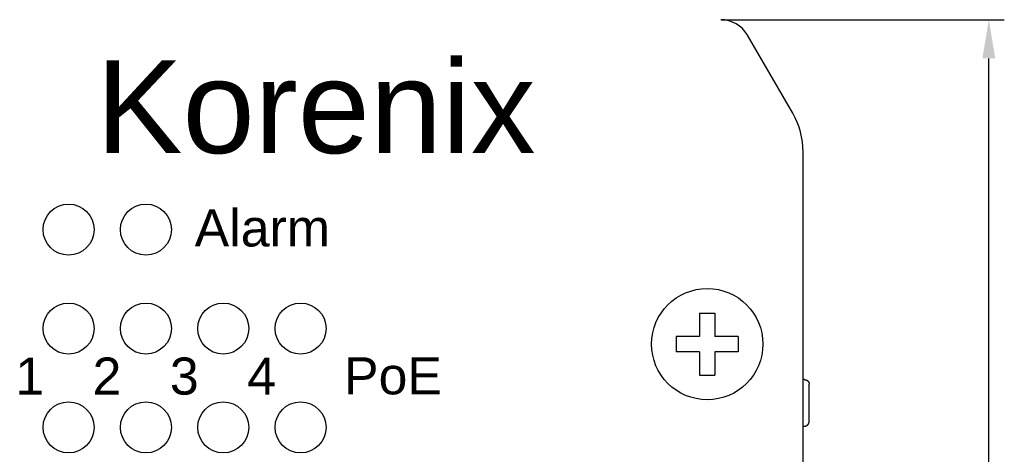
# Model space of a CAD drawing. Extents: x 5634 to 6145, y -878 to -510.
# Tile 7 of 28: x 5724 to 5787, y -625 to -597. Entities that reach past the tile are written whole.
import ezdxf

# ---------------------------------------------------------------- set-up
doc = ezdxf.new("R2010")
doc.units = 0
doc.header["$MEASUREMENT"] = 0
doc.header["$PDSIZE"] = -1
doc.layers.get('0').update_dxf_attribs({"linetype": 'CONTINUOUS'})
doc.layers.get('DEFPOINTS').update_dxf_attribs({"linetype": 'CONTINUOUS'})
doc.layers.add('0-0-9300-003', color=7, linetype='CONTINUOUS')
doc.styles.get("Standard").update_dxf_attribs({"font": 'txt.shx', "bigfont": 'lsp.shx'})
doc.styles.add('STYLE2', font='arial.ttf')
doc.dimstyles.get("Standard").update_dxf_attribs({"dimtxt": 0.18, "dimasz": 0.18, "dimexe": 0.18, "dimexo": 0.0625, "dimgap": 0.09, "dimtad": 0, "dimtih": 1, "dimtoh": 1, "dimdec": 4, "dimzin": 0, "dimdsep": 46, "dimtxsty": 'Standard', "dimcen": 0.09, "dimadec": 0, "dimazin": 0, "dimtfac": 1, "dimtdec": 4, "dimtofl": 0, "dimtmove": 0, "dimatfit": 0, "dimfxl": 1, "dimtolj": 1, "dimtzin": 0, "dimarcsym": 0})

# ---------------------------------------------------------------- blocks, each defined once
blk = doc.blocks.new('*D53')
at = {"layer": '0-0-9300-003', "color": 0, "linetype": 'Continuous', "lineweight": -2, "transparency": 16777216}
for p, q in [((5769.127, -597.034), (5787.413, -597.034)), ((5786.413, -743.53), (5786.413, -599.534)), ((5769.012, -746.03), (5787.413, -746.03))]:
    blk.add_line(p, q, dxfattribs=at)
at = {"layer": '0-0-9300-003', "color": 0, "linetype": 'Continuous', "transparency": 16777216}
for points in [[(5785.996, -599.534), (5786.83, -599.534), (5786.413, -597.034)], [(5785.996, -743.53), (5786.83, -743.53), (5786.413, -746.03)]]:
    blk.add_solid(points, dxfattribs=at)
at = {"layer": 'DEFPOINTS', "color": 0, "linetype": 'Continuous', "transparency": 16777216}
for p in [(5769.065, -597.034), (5786.413, -597.034), (5768.95, -746.03)]:
    blk.add_point(p, dxfattribs=at)
at = {"layer": '0-0-9300-003', "color": 0, "linetype": 'Continuous', "transparency": 16777216, "insert": (5782.86, -672.728), "char_height": 5, "attachment_point": 5, "rotation": 90, "style": 'STYLE2'}
blk.add_mtext('\\A1;149.00', dxfattribs=at)

msp = doc.modelspace()

# ---------------------------------------------------------------- linework, layer by layer
for p, q in [((5773.73, -603.085), (5770.804, -598.028)), ((5774.403, -737.47), (5774.403, -605.59)), ((5767.703, -616.03), (5768.703, -616.03)), ((5767.703, -616.03), (5767.703, -617.53)), ((5768.703, -616.03), (5768.703, -617.53)), ((5766.203, -617.53), (5766.203, -618.53)), ((5767.703, -617.53), (5766.203, -617.53)), ((5770.203, -617.53), (5768.703, -617.53)), ((5770.203, -617.53), (5770.203, -618.53)), ((5767.703, -618.53), (5766.203, -618.53)), ((5767.703, -618.53), (5767.703, -620.03)), ((5770.203, -618.53), (5768.703, -618.53)), ((5768.703, -618.53), (5768.703, -620.03)), ((5767.703, -620.03), (5768.703, -620.03)), ((5774.503, -620.33), (5774.403, -620.33)), ((5774.803, -623.03), (5774.803, -620.63)), ((5774.403, -623.33), (5774.503, -623.33))]:
    msp.add_line(p, q)
for points in [[(5774.501, -620.332, 0), (5774.511, -620.332, 0), (5774.511, -620.332, 0), (5774.511, -620.332, 0), (5774.511, -620.332, 0), (5774.521, -620.332, 0), (5774.521, -620.332, 0), (5774.521, -620.332, 0), (5774.531, -620.332, 0), (5774.531, -620.332, 0), (5774.531, -620.332, 0), (5774.541, -620.332, 0), (5774.541, -620.332, 0), (5774.541, -620.332, 0), (5774.551, -620.332, 0), (5774.551, -620.332, 0), (5774.551, -620.332, 0), (5774.551, -620.332, 0), (5774.561, -620.332, 0), (5774.561, -620.332, 0), (5774.561, -620.332, 0), (5774.571, -620.332, 0), (5774.571, -620.342, 0), (5774.571, -620.342, 0), (5774.571, -620.342, 0), (5774.581, -620.342, 0), (5774.581, -620.342, 0), (5774.581, -620.342, 0), (5774.591, -620.342, 0), (5774.591, -620.342, 0), (5774.591, -620.342, 0), (5774.591, -620.342, 0), (5774.601, -620.342, 0), (5774.601, -620.342, 0), (5774.601, -620.342, 0), (5774.601, -620.352, 0), (5774.611, -620.352, 0), (5774.611, -620.352, 0), (5774.611, -620.352, 0), (5774.621, -620.352, 0), (5774.621, -620.352, 0), (5774.621, -620.352, 0), (5774.621, -620.352, 0), (5774.631, -620.352, 0), (5774.631, -620.362, 0), (5774.631, -620.362, 0), (5774.631, -620.362, 0), (5774.641, -620.362, 0), (5774.641, -620.362, 0), (5774.641, -620.362, 0), (5774.641, -620.362, 0), (5774.641, -620.362, 0), (5774.651, -620.372, 0), (5774.651, -620.372, 0), (5774.651, -620.372, 0), (5774.651, -620.372, 0), (5774.661, -620.372, 0), (5774.661, -620.372, 0), (5774.661, -620.372, 0), (5774.661, -620.372, 0), (5774.671, -620.382, 0), (5774.671, -620.382, 0), (5774.671, -620.382, 0), (5774.671, -620.382, 0), (5774.671, -620.382, 0), (5774.681, -620.382, 0), (5774.681, -620.392, 0), (5774.681, -620.392, 0), (5774.681, -620.392, 0), (5774.681, -620.392, 0), (5774.691, -620.392, 0), (5774.691, -620.392, 0), (5774.691, -620.392, 0), (5774.691, -620.402, 0), (5774.691, -620.402, 0), (5774.701, -620.402, 0), (5774.701, -620.402, 0), (5774.701, -620.402, 0), (5774.701, -620.402, 0), (5774.701, -620.412, 0), (5774.711, -620.412, 0), (5774.711, -620.412, 0), (5774.711, -620.412, 0), (5774.711, -620.412, 0), (5774.711, -620.412, 0), (5774.711, -620.422, 0), (5774.721, -620.422, 0), (5774.721, -620.422, 0), (5774.721, -620.422, 0), (5774.721, -620.422, 0), (5774.721, -620.422, 0), (5774.721, -620.432, 0), (5774.731, -620.432, 0), (5774.731, -620.432, 0), (5774.731, -620.432, 0), (5774.731, -620.432, 0), (5774.731, -620.442, 0), (5774.731, -620.442, 0), (5774.741, -620.442, 0), (5774.741, -620.442, 0), (5774.741, -620.442, 0), (5774.741, -620.442, 0), (5774.741, -620.452, 0), (5774.741, -620.452, 0), (5774.741, -620.452, 0), (5774.751, -620.452, 0), (5774.751, -620.452, 0), (5774.751, -620.462, 0), (5774.751, -620.462, 0), (5774.751, -620.462, 0), (5774.751, -620.462, 0), (5774.751, -620.462, 0), (5774.751, -620.472, 0), (5774.761, -620.472, 0), (5774.761, -620.472, 0), (5774.761, -620.472, 0), (5774.761, -620.472, 0), (5774.761, -620.472, 0), (5774.761, -620.482, 0), (5774.761, -620.482, 0), (5774.761, -620.482, 0), (5774.761, -620.482, 0), (5774.771, -620.482, 0), (5774.771, -620.492, 0), (5774.771, -620.492, 0), (5774.771, -620.492, 0), (5774.771, -620.492, 0), (5774.771, -620.492, 0), (5774.771, -620.502, 0), (5774.771, -620.502, 0), (5774.771, -620.502, 0), (5774.771, -620.502, 0), (5774.781, -620.502, 0), (5774.781, -620.512, 0), (5774.781, -620.512, 0), (5774.781, -620.512, 0), (5774.781, -620.512, 0), (5774.781, -620.512, 0), (5774.781, -620.522, 0), (5774.781, -620.522, 0), (5774.781, -620.522, 0), (5774.781, -620.522, 0), (5774.781, -620.522, 0), (5774.781, -620.532, 0), (5774.791, -620.532, 0), (5774.791, -620.532, 0), (5774.791, -620.532, 0), (5774.791, -620.542, 0), (5774.791, -620.542, 0), (5774.791, -620.542, 0), (5774.791, -620.542, 0), (5774.791, -620.542, 0), (5774.791, -620.552, 0), (5774.791, -620.552, 0), (5774.791, -620.552, 0), (5774.791, -620.552, 0), (5774.791, -620.552, 0), (5774.791, -620.562, 0), (5774.791, -620.562, 0), (5774.791, -620.562, 0), (5774.791, -620.562, 0), (5774.801, -620.562, 0), (5774.801, -620.572, 0), (5774.801, -620.572, 0), (5774.801, -620.572, 0), (5774.801, -620.572, 0), (5774.801, -620.582, 0), (5774.801, -620.582, 0), (5774.801, -620.582, 0), (5774.801, -620.582, 0), (5774.801, -620.582, 0), (5774.801, -620.592, 0), (5774.801, -620.592, 0), (5774.801, -620.592, 0), (5774.801, -620.592, 0), (5774.801, -620.592, 0), (5774.801, -620.602, 0), (5774.801, -620.602, 0), (5774.801, -620.602, 0), (5774.801, -620.602, 0), (5774.801, -620.602, 0), (5774.801, -620.612, 0), (5774.801, -620.612, 0), (5774.801, -620.612, 0), (5774.801, -620.612, 0), (5774.801, -620.622, 0), (5774.801, -620.622, 0), (5774.801, -620.622, 0), (5774.801, -620.622, 0), (5774.801, -620.622, 0), (5774.801, -620.632, 0), (5774.801, -620.632, 0)], [(5774.501, -623.332, 0), (5774.511, -623.332, 0), (5774.511, -623.332, 0), (5774.511, -623.332, 0), (5774.511, -623.332, 0), (5774.521, -623.332, 0), (5774.521, -623.332, 0), (5774.521, -623.332, 0), (5774.531, -623.332, 0), (5774.531, -623.332, 0), (5774.531, -623.332, 0), (5774.541, -623.332, 0), (5774.541, -623.332, 0), (5774.541, -623.332, 0), (5774.551, -623.332, 0), (5774.551, -623.322, 0), (5774.551, -623.322, 0), (5774.551, -623.322, 0), (5774.561, -623.322, 0), (5774.561, -623.322, 0), (5774.561, -623.322, 0), (5774.571, -623.322, 0), (5774.571, -623.322, 0), (5774.571, -623.322, 0), (5774.571, -623.322, 0), (5774.581, -623.322, 0), (5774.581, -623.322, 0), (5774.581, -623.322, 0), (5774.591, -623.322, 0), (5774.591, -623.322, 0), (5774.591, -623.312, 0), (5774.591, -623.312, 0), (5774.601, -623.312, 0), (5774.601, -623.312, 0), (5774.601, -623.312, 0), (5774.601, -623.312, 0), (5774.611, -623.312, 0), (5774.611, -623.312, 0), (5774.611, -623.312, 0), (5774.621, -623.312, 0), (5774.621, -623.312, 0), (5774.621, -623.302, 0), (5774.621, -623.302, 0), (5774.631, -623.302, 0), (5774.631, -623.302, 0), (5774.631, -623.302, 0), (5774.631, -623.302, 0), (5774.641, -623.302, 0), (5774.641, -623.302, 0), (5774.641, -623.292, 0), (5774.641, -623.292, 0), (5774.641, -623.292, 0), (5774.651, -623.292, 0), (5774.651, -623.292, 0), (5774.651, -623.292, 0), (5774.651, -623.292, 0), (5774.661, -623.292, 0), (5774.661, -623.282, 0), (5774.661, -623.282, 0), (5774.661, -623.282, 0), (5774.671, -623.282, 0), (5774.671, -623.282, 0), (5774.671, -623.282, 0), (5774.671, -623.282, 0), (5774.671, -623.272, 0), (5774.681, -623.272, 0), (5774.681, -623.272, 0), (5774.681, -623.272, 0), (5774.681, -623.272, 0), (5774.681, -623.272, 0), (5774.691, -623.262, 0), (5774.691, -623.262, 0), (5774.691, -623.262, 0), (5774.691, -623.262, 0), (5774.691, -623.262, 0), (5774.701, -623.262, 0), (5774.701, -623.262, 0), (5774.701, -623.252, 0), (5774.701, -623.252, 0), (5774.701, -623.252, 0), (5774.711, -623.252, 0), (5774.711, -623.252, 0), (5774.711, -623.252, 0), (5774.711, -623.242, 0), (5774.711, -623.242, 0), (5774.711, -623.242, 0), (5774.721, -623.242, 0), (5774.721, -623.242, 0), (5774.721, -623.232, 0), (5774.721, -623.232, 0), (5774.721, -623.232, 0), (5774.721, -623.232, 0), (5774.731, -623.232, 0), (5774.731, -623.232, 0), (5774.731, -623.222, 0), (5774.731, -623.222, 0), (5774.731, -623.222, 0), (5774.731, -623.222, 0), (5774.741, -623.222, 0), (5774.741, -623.222, 0), (5774.741, -623.212, 0), (5774.741, -623.212, 0), (5774.741, -623.212, 0), (5774.741, -623.212, 0), (5774.741, -623.212, 0), (5774.751, -623.202, 0), (5774.751, -623.202, 0), (5774.751, -623.202, 0), (5774.751, -623.202, 0), (5774.751, -623.202, 0), (5774.751, -623.192, 0), (5774.751, -623.192, 0), (5774.751, -623.192, 0), (5774.761, -623.192, 0), (5774.761, -623.192, 0), (5774.761, -623.192, 0), (5774.761, -623.182, 0), (5774.761, -623.182, 0), (5774.761, -623.182, 0), (5774.761, -623.182, 0), (5774.761, -623.182, 0), (5774.761, -623.172, 0), (5774.771, -623.172, 0), (5774.771, -623.172, 0), (5774.771, -623.172, 0), (5774.771, -623.172, 0), (5774.771, -623.162, 0), (5774.771, -623.162, 0), (5774.771, -623.162, 0), (5774.771, -623.162, 0), (5774.771, -623.162, 0), (5774.771, -623.152, 0), (5774.781, -623.152, 0), (5774.781, -623.152, 0), (5774.781, -623.152, 0), (5774.781, -623.152, 0), (5774.781, -623.142, 0), (5774.781, -623.142, 0), (5774.781, -623.142, 0), (5774.781, -623.142, 0), (5774.781, -623.142, 0), (5774.781, -623.132, 0), (5774.781, -623.132, 0), (5774.781, -623.132, 0), (5774.791, -623.132, 0), (5774.791, -623.132, 0), (5774.791, -623.122, 0), (5774.791, -623.122, 0), (5774.791, -623.122, 0), (5774.791, -623.122, 0), (5774.791, -623.112, 0), (5774.791, -623.112, 0), (5774.791, -623.112, 0), (5774.791, -623.112, 0), (5774.791, -623.112, 0), (5774.791, -623.102, 0), (5774.791, -623.102, 0), (5774.791, -623.102, 0), (5774.791, -623.102, 0), (5774.791, -623.102, 0), (5774.791, -623.092, 0), (5774.801, -623.092, 0), (5774.801, -623.092, 0), (5774.801, -623.092, 0), (5774.801, -623.092, 0), (5774.801, -623.082, 0), (5774.801, -623.082, 0), (5774.801, -623.082, 0), (5774.801, -623.082, 0), (5774.801, -623.072, 0), (5774.801, -623.072, 0), (5774.801, -623.072, 0), (5774.801, -623.072, 0), (5774.801, -623.072, 0), (5774.801, -623.062, 0), (5774.801, -623.062, 0), (5774.801, -623.062, 0), (5774.801, -623.062, 0), (5774.801, -623.062, 0), (5774.801, -623.052, 0), (5774.801, -623.052, 0), (5774.801, -623.052, 0), (5774.801, -623.052, 0), (5774.801, -623.052, 0), (5774.801, -623.042, 0), (5774.801, -623.042, 0), (5774.801, -623.042, 0), (5774.801, -623.042, 0), (5774.801, -623.032, 0), (5774.801, -623.032, 0), (5774.801, -623.032, 0), (5774.801, -623.032, 0)]]:
    msp.add_polyline3d(points)
for centre, radius in [((5726.903, -610.62), 1.65), ((5731.903, -610.62), 1.65), ((5768.203, -618.03), 3.6), ((5726.903, -617.02), 1.65), ((5731.903, -617.02), 1.65), ((5736.903, -617.02), 1.65), ((5741.903, -617.02), 1.65), ((5726.903, -623.42), 1.65), ((5731.903, -623.42), 1.65), ((5736.903, -623.42), 1.65), ((5741.903, -623.42), 1.65)]:
    msp.add_circle(centre, radius)
for centre, radius, start, end in [((5769.073, -599.03), 2, 30.05674, 90), ((5769.403, -605.59), 5, 0, 30.05674)]:
    msp.add_arc(centre, radius, start, end)

# ---------------------------------------------------------------- texts
at = {"style": 'STYLE2'}
for s, height, p in [('Korenix', 6, (5728.686, -605.667)), ('Alarm', 2.4, (5735.055, -611.71)), ('2', 2.4, (5728.454, -621.299)), ('3', 2.4, (5733.454, -621.299)), ('1', 2.4, (5723.454, -621.299)), ('4', 2.4, (5738.454, -621.299)), ('PoE', 2.4, (5744.714, -621.282))]:
    msp.add_text(s, height=height, dxfattribs=at).set_placement(p)

# ---------------------------------------------------------------- dimensions: what is measured, and where the dimension line sits
at = {"layer": '0-0-9300-003', "color": 7, "linetype": 'Continuous'}
dim = msp.add_linear_dim(base=(5786.413, -597.034), p1=(5768.95, -746.03), p2=(5769.065, -597.034), angle=90, dimstyle='Standard', override={"dimtxt": 5, "dimasz": 2.5, "dimexe": 1, "dimgap": 1, "dimtad": 1, "dimtih": 0, "dimtoh": 0, "dimdec": 2, "dimtxsty": 'STYLE2', "dimcen": 0, "dimtp": 0.1, "dimtm": 0.1, "dimtfac": 0.6, "dimtdec": 2}, dxfattribs=at)
dim.commit()
dim.dimension.update_dxf_attribs({"geometry": '*D53', "text_midpoint": (5786.413, -672.728), "dimtype": 160})

doc.saveas('drawing.dxf')
